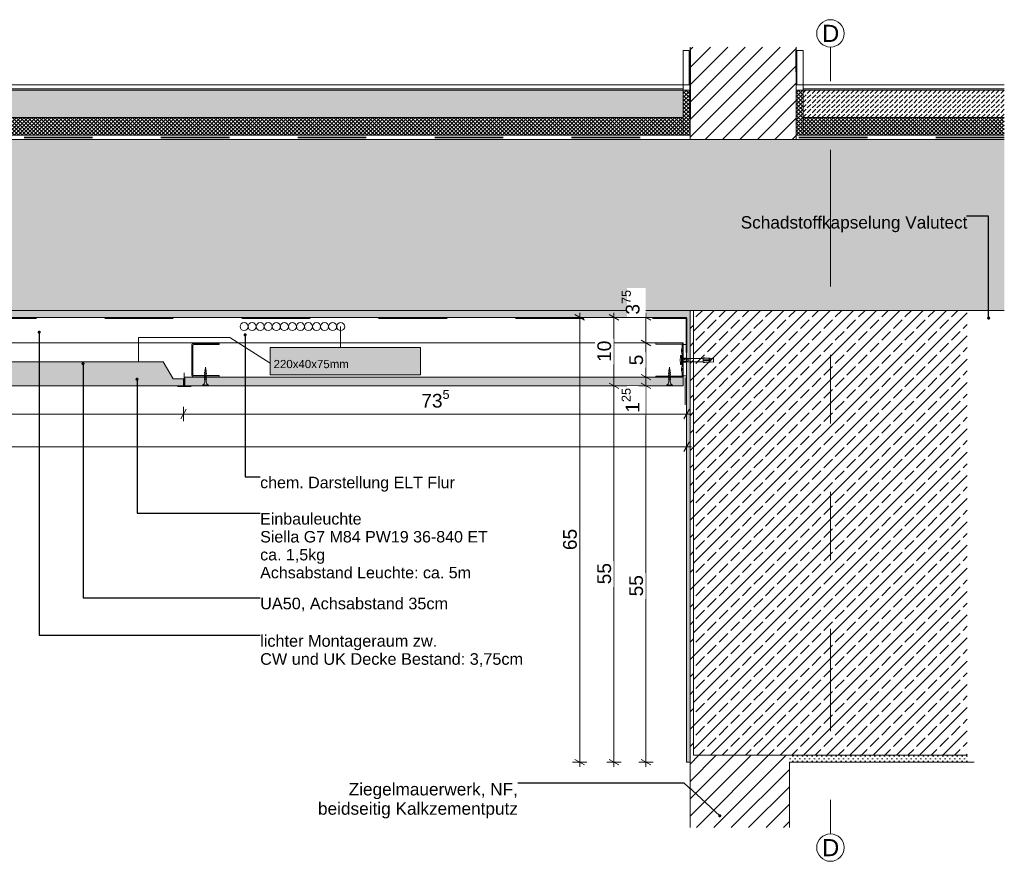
# Model space of a CAD drawing. Header units: metres. Extents: x -0.7 to 35.5, y 5.7 to 9.1.
# Tile 44 of 47: x 30.4 to 31.9, y 6 to 7.2. Entities that reach past the tile are written whole.
import ezdxf

# ---------------------------------------------------------------- set-up
doc = ezdxf.new("R2010")
doc.units = ezdxf.units.M
doc.header["$MEASUREMENT"] = 0
for name, pattern in [('Strichlinie doppelt', [0.109361, 0.052917, -0.021167, 0.014111, -0.021167]), ('Strichlinie eng', [0.023, 0.015, -0.008]), ('Wipeout_Contour', [1, 0, -1])]:
    doc.linetypes.add(name, pattern=pattern)
for name, color, linetype in [('152 - Bemaßung_ Beschriftung.Ausbau', 7, 'Continuous'), ('301 - Elemente.Linie', 7, 'Continuous'), ('451 - Universal.Achsen Raster', 7, 'Continuous'), ('603 - Struktur.Bodenplatte_ Decke Roh', 7, 'Continuous'), ('605 - Struktur.Wand Innen', 7, 'Continuous'), ('608 - Struktur.Träger', 7, 'Continuous'), ('650 - Abdeckung.Fußboden Aufbau', 7, 'Continuous'), ('653 - Abdeckung.TB Verkofferung', 7, 'Continuous'), ('804 - HKLSE.Elektrik', 7, 'Continuous'), ('Neubau_301 - Elemente.Linie', 7, 'Continuous'), ('Neubau_651 - Abdeckung.Decke abgehängt_ bekleidet', 7, 'Continuous'), ('Neubau_660 - Unterkonstruktion.Trockenbau', 7, 'Continuous')]:
    doc.layers.add(name, color=color, linetype=linetype)
doc.styles.add('ERSTELLTER_STIL_1', font='txt')
doc.dimstyles.new('ERSTELLTER_STIL__1', dxfattribs={"dimtxt": 0.02, "dimasz": 0.01064, "dimexe": 0.18, "dimexo": 0.0625, "dimgap": 0, "dimtad": 1, "dimtih": 1, "dimtoh": 1, "dimzin": 0, "dimdsep": 46, "dimtxsty": 'ERSTELLTER_STIL_1', "dimblk": 'ARROWHEAD_2', "dimblk1": 'ARROWHEAD_2', "dimblk2": 'ARROWHEAD_2', "dimcen": 0.09, "dimse1": 1, "dimse2": 1, "dimclrd": 7, "dimclre": 7, "dimclrt": 7, "dimazin": 0, "dimtfac": 1, "dimtdec": 4, "dimtmove": 0, "dimatfit": 3, "dimfxl": 1, "dimtolj": 1, "dimtzin": 0, "dimarcsym": 0})
doc.dimstyles.new('ERSTELLTER_STIL__2', dxfattribs={"dimtxt": 0.02, "dimasz": 0.01064, "dimexe": 0.18, "dimexo": 0.0625, "dimgap": 0, "dimtad": 1, "dimzin": 0, "dimdsep": 46, "dimtxsty": 'ERSTELLTER_STIL_1', "dimblk": 'ARROWHEAD_2', "dimblk1": 'ARROWHEAD_2', "dimblk2": 'ARROWHEAD_2', "dimcen": 0.09, "dimse1": 1, "dimse2": 1, "dimclrd": 7, "dimclre": 7, "dimclrt": 7, "dimazin": 0, "dimtfac": 1, "dimtdec": 4, "dimtmove": 0, "dimatfit": 3, "dimfxl": 1, "dimtolj": 1, "dimtzin": 0, "dimarcsym": 0})
doc.dimstyles.new('ERSTELLTER_STIL__3', dxfattribs={"dimtxt": 0.18, "dimasz": 0.00912, "dimexe": 0.18, "dimexo": 0.0625, "dimgap": 0, "dimtad": 0, "dimtih": 1, "dimtoh": 1, "dimdec": 4, "dimzin": 0, "dimdsep": 46, "dimcen": 0.09, "dimadec": 0, "dimazin": 0, "dimtfac": 1, "dimtdec": 4, "dimtmove": 0, "dimatfit": 3, "dimldrblk": 'ARROWHEAD_11', "dimfxl": 1, "dimtolj": 1, "dimtzin": 0, "dimarcsym": 0})
pattern_1 = [(45, (23.308637, 0.4), (-0.0028284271, 0.0028284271), []), (135, (23.308637, 0.4), (0.0028284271, 0.0028284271), [])]
pattern_2 = [(45, (23.308637, 0.4), (-0.016970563, 0.016970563), []), (45, (23.300152, 0.408485), (-0.016970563, 0.016970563), [0.018, -0.006])]
pattern_3 = [(45, (23.308637, 0.4), (-0.003535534, 0.003535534), [0, -0.005])]
pattern_4 = [(45, (23.308637, 0.4), (-0.012727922, 0.012727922), [])]
pattern_5 = [(45, (23.308637, 0.4), (-0.007071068, 0.007071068), [0.0075, -0.0025]), (45, (23.308637, 0.407071), (-0.007071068, 0.007071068), [0.0075, -0.0025])]

# ---------------------------------------------------------------- blocks, each defined once
blk = doc.blocks.new('*D256', base_point=(23.3086, 0.4))
at = {"layer": '152 - Bemaßung_ Beschriftung.Ausbau', "color": 7, "linetype": 'Continuous', "lineweight": 5}
for p, q in [((29.3186, 6.5554), (29.3186, 6.5764)), ((31.3986, 6.5554), (31.3986, 6.5764)), ((29.3118, 6.5659), (29.3186, 6.5659)), ((29.3227, 6.5729), (29.3146, 6.5589)), ((29.3186, 6.5659), (31.3986, 6.5659)), ((31.3946, 6.5589), (31.4027, 6.5729)), ((31.3986, 6.5659), (31.4055, 6.5659))]:
    blk.add_line(p, q, dxfattribs=at)
at = {"layer": '152 - Bemaßung_ Beschriftung.Ausbau', "color": 7, "lineweight": 5, "insert": (30.332, 6.5699), "char_height": 0.02, "attachment_point": 7, "style": 'ERSTELLTER_STIL_1'}
blk.add_mtext('\\A1;{\\pql;\\fArial|b0|i0|c0|p38;2,08}', dxfattribs=at)
blk = doc.blocks.new('ARROWHEAD_2')
at = {"color": 0, "linetype": 'Continuous', "lineweight": 0}
for p, q in [((0, 0), (-1, 0)), ((-0.38, -0.66), (0.38, 0.66))]:
    blk.add_line(p, q, dxfattribs=at)
blk = doc.blocks.new('*D257', base_point=(23.3086, 0.4))
at = {"layer": '152 - Bemaßung_ Beschriftung.Ausbau', "color": 7, "linetype": 'Continuous', "lineweight": 5}
for p, q in [((31.3496, 6.655), (31.3286, 6.655)), ((31.3321, 6.659), (31.3461, 6.651)), ((31.3391, 6.105), (31.3391, 6.655)), ((31.3496, 6.105), (31.3286, 6.105)), ((31.3321, 6.109), (31.3461, 6.101)), ((31.3391, 6.0982), (31.3391, 6.105))]:
    blk.add_line(p, q, dxfattribs=at)
at = {"color": 254, "linetype": 'Wipeout_Contour', "lineweight": 0, "ltscale": 128.094247}
blk.add_wipeout([(31.3389, 6.612), (31.3389, 6.6547), (31.3114, 6.6547), (31.3114, 6.612)], dxfattribs=at).dxf.layer = '152 - Bemaßung_ Beschriftung.Ausbau'
at = {"color": 254, "linetype": 'Wipeout_Contour', "lineweight": 0, "ltscale": 127.874183}
blk.add_wipeout([(31.3389, 6.3435), (31.3389, 6.3813), (31.3114, 6.3813), (31.3114, 6.3435)], dxfattribs=at).dxf.layer = '152 - Bemaßung_ Beschriftung.Ausbau'
at = {"layer": '152 - Bemaßung_ Beschriftung.Ausbau', "color": 7, "lineweight": 5, "char_height": 0.02, "attachment_point": 7, "rotation": 90, "style": 'ERSTELLTER_STIL_1'}
for s, insert in [('\\A1;{\\pql;\\fArial|b0|i0|c0|p38;1\\fArial|b0|i0|c0|p38;\\A1{\\H.66x;\\S25^  ;}}', (31.3353, 6.6157)), ('\\A1;{\\pql;\\fArial|b0|i0|c0|p38;55}', (31.3351, 6.3472))]:
    blk.add_mtext(s, dxfattribs=dict(at, insert=insert))
blk = doc.blocks.new('*D258', base_point=(23.3086, 0.4))
at = {"layer": '152 - Bemaßung_ Beschriftung.Ausbau', "color": 7, "linetype": 'Continuous', "lineweight": 5}
for p, q in [((31.3496, 6.6675), (31.3286, 6.6675)), ((31.3321, 6.6715), (31.3461, 6.6635)), ((31.3391, 6.655), (31.3391, 6.6675)), ((31.3496, 6.655), (31.3286, 6.655)), ((31.3321, 6.659), (31.3461, 6.651))]:
    blk.add_line(p, q, dxfattribs=at)
blk = doc.blocks.new('*D259', base_point=(23.3086, 0.4))
at = {"layer": '152 - Bemaßung_ Beschriftung.Ausbau', "color": 7, "linetype": 'Continuous', "lineweight": 5}
for p, q in [((31.3321, 6.7215), (31.3461, 6.7135)), ((31.3496, 6.7175), (31.3286, 6.7175)), ((31.3391, 6.6675), (31.3391, 6.7175)), ((31.3496, 6.6675), (31.3286, 6.6675)), ((31.3321, 6.6715), (31.3461, 6.6635))]:
    blk.add_line(p, q, dxfattribs=at)
at = {"color": 254, "linetype": 'Wipeout_Contour', "lineweight": 0, "ltscale": 128.143571}
blk.add_wipeout([(31.3389, 6.6812), (31.3389, 6.7038), (31.3114, 6.7038), (31.3114, 6.6812)], dxfattribs=at).dxf.layer = '152 - Bemaßung_ Beschriftung.Ausbau'
at = {"layer": '152 - Bemaßung_ Beschriftung.Ausbau', "color": 7, "lineweight": 5, "insert": (31.3351, 6.6849), "char_height": 0.02, "attachment_point": 7, "rotation": 90, "style": 'ERSTELLTER_STIL_1'}
blk.add_mtext('\\A1;{\\pql;\\fArial|b0|i0|c0|p38;5}', dxfattribs=at)
blk = doc.blocks.new('*D260', base_point=(23.3086, 0.4))
at = {"layer": '152 - Bemaßung_ Beschriftung.Ausbau', "color": 7, "linetype": 'Continuous', "lineweight": 5}
for p, q in [((31.3391, 6.755), (31.3391, 6.7618)), ((31.3496, 6.755), (31.3286, 6.755)), ((31.3461, 6.751), (31.3321, 6.759)), ((31.3391, 6.7175), (31.3391, 6.755)), ((31.3321, 6.7215), (31.3461, 6.7135)), ((31.3496, 6.7175), (31.3286, 6.7175))]:
    blk.add_line(p, q, dxfattribs=at)
at = {"color": 254, "linetype": 'Wipeout_Contour', "lineweight": 0, "ltscale": 128.2142}
blk.add_wipeout([(31.3389, 6.7553), (31.3389, 6.798), (31.3114, 6.798), (31.3114, 6.7553)], dxfattribs=at).dxf.layer = '152 - Bemaßung_ Beschriftung.Ausbau'
at = {"layer": '152 - Bemaßung_ Beschriftung.Ausbau', "color": 7, "lineweight": 5, "insert": (31.3355, 6.759), "char_height": 0.02, "attachment_point": 7, "rotation": 90, "style": 'ERSTELLTER_STIL_1'}
blk.add_mtext('\\A1;{\\pql;\\fArial|b0|i0|c0|p38;3\\fArial|b0|i0|c0|p38;\\A1{\\H.66x;\\S75^  ;}}', dxfattribs=at)
blk = doc.blocks.new('*D261', base_point=(23.3086, 0.4))
at = {"layer": '152 - Bemaßung_ Beschriftung.Ausbau', "color": 7, "linetype": 'Continuous', "lineweight": 5}
for p, q in [((31.3029, 6.655), (31.2819, 6.655)), ((31.2854, 6.659), (31.2994, 6.651)), ((31.2924, 6.105), (31.2924, 6.655)), ((31.3029, 6.105), (31.2819, 6.105)), ((31.2854, 6.109), (31.2994, 6.101)), ((31.2924, 6.0982), (31.2924, 6.105))]:
    blk.add_line(p, q, dxfattribs=at)
at = {"color": 254, "linetype": 'Wipeout_Contour', "lineweight": 0, "ltscale": 127.705101}
blk.add_wipeout([(31.2922, 6.3611), (31.2922, 6.3989), (31.2647, 6.3989), (31.2647, 6.3611)], dxfattribs=at).dxf.layer = '152 - Bemaßung_ Beschriftung.Ausbau'
at = {"layer": '152 - Bemaßung_ Beschriftung.Ausbau', "color": 7, "lineweight": 5, "insert": (31.2884, 6.3648), "char_height": 0.02, "attachment_point": 7, "rotation": 90, "style": 'ERSTELLTER_STIL_1'}
blk.add_mtext('\\A1;{\\pql;\\fArial|b0|i0|c0|p38;55}', dxfattribs=at)
blk = doc.blocks.new('*D262', base_point=(23.3086, 0.4))
at = {"layer": '152 - Bemaßung_ Beschriftung.Ausbau', "color": 7, "linetype": 'Continuous', "lineweight": 5}
for p, q in [((31.2924, 6.755), (31.2924, 6.7618)), ((31.3029, 6.755), (31.2819, 6.755)), ((31.2994, 6.751), (31.2854, 6.759)), ((31.2924, 6.655), (31.2924, 6.755)), ((31.3029, 6.655), (31.2819, 6.655)), ((31.2854, 6.659), (31.2994, 6.651))]:
    blk.add_line(p, q, dxfattribs=at)
at = {"color": 254, "linetype": 'Wipeout_Contour', "lineweight": 0, "ltscale": 127.971208}
blk.add_wipeout([(31.2922, 6.6861), (31.2922, 6.7239), (31.2647, 6.7239), (31.2647, 6.6861)], dxfattribs=at).dxf.layer = '152 - Bemaßung_ Beschriftung.Ausbau'
at = {"layer": '152 - Bemaßung_ Beschriftung.Ausbau', "color": 7, "lineweight": 5, "insert": (31.2884, 6.6898), "char_height": 0.02, "attachment_point": 7, "rotation": 90, "style": 'ERSTELLTER_STIL_1'}
blk.add_mtext('\\A1;{\\pql;\\fArial|b0|i0|c0|p38;10}', dxfattribs=at)
blk = doc.blocks.new('*D264', base_point=(23.3086, 0.4))
at = {"layer": '152 - Bemaßung_ Beschriftung.Ausbau', "color": 7, "linetype": 'Continuous', "lineweight": 5}
for p, q in [((30.0576, 6.6207), (30.0496, 6.6067)), ((30.0536, 6.6032), (30.0536, 6.6242)), ((30.6676, 6.6207), (30.6596, 6.6067)), ((30.6636, 6.6032), (30.6636, 6.6242)), ((30.0536, 6.6137), (30.6636, 6.6137))]:
    blk.add_line(p, q, dxfattribs=at)
at = {"layer": '152 - Bemaßung_ Beschriftung.Ausbau', "color": 7, "lineweight": 5, "insert": (30.3434, 6.6177), "char_height": 0.02, "attachment_point": 7, "style": 'ERSTELLTER_STIL_1'}
blk.add_mtext('\\A1;{\\pql;\\fArial|b0|i0|c0|p38;61}', dxfattribs=at)
blk = doc.blocks.new('*D265', base_point=(23.3086, 0.4))
at = {"layer": '152 - Bemaßung_ Beschriftung.Ausbau', "color": 7, "linetype": 'Continuous', "lineweight": 5}
for p, q in [((30.6676, 6.6207), (30.6596, 6.6067)), ((30.6636, 6.6032), (30.6636, 6.6242)), ((31.3946, 6.6067), (31.4027, 6.6207)), ((31.3986, 6.6032), (31.3986, 6.6242)), ((30.6636, 6.6137), (31.3986, 6.6137)), ((31.3986, 6.6137), (31.4055, 6.6137))]:
    blk.add_line(p, q, dxfattribs=at)
at = {"layer": '152 - Bemaßung_ Beschriftung.Ausbau', "color": 7, "lineweight": 5, "insert": (31.0109, 6.6173), "char_height": 0.02, "attachment_point": 7, "style": 'ERSTELLTER_STIL_1'}
blk.add_mtext('\\A1;{\\pql;\\fArial|b0|i0|c0|p38;73\\fArial|b0|i0|c0|p38;\\A1{\\H.66x;\\S5^  ;}}', dxfattribs=at)
blk = doc.blocks.new('*D266', base_point=(23.3086, 0.4))
at = {"layer": '152 - Bemaßung_ Beschriftung.Ausbau', "color": 7, "linetype": 'Continuous', "lineweight": 5}
for p, q in [((31.2423, 6.755), (31.2423, 6.7618)), ((31.2528, 6.755), (31.2318, 6.755)), ((31.2493, 6.751), (31.2353, 6.759)), ((31.2423, 6.105), (31.2423, 6.755)), ((31.2528, 6.105), (31.2318, 6.105)), ((31.2353, 6.109), (31.2493, 6.101)), ((31.2423, 6.0982), (31.2423, 6.105))]:
    blk.add_line(p, q, dxfattribs=at)
at = {"color": 254, "linetype": 'Wipeout_Contour', "lineweight": 0, "ltscale": 127.548906}
blk.add_wipeout([(31.242, 6.4111), (31.242, 6.4489), (31.2145, 6.4489), (31.2145, 6.4111)], dxfattribs=at).dxf.layer = '152 - Bemaßung_ Beschriftung.Ausbau'
at = {"layer": '152 - Bemaßung_ Beschriftung.Ausbau', "color": 7, "lineweight": 5, "insert": (31.2383, 6.4148), "char_height": 0.02, "attachment_point": 7, "rotation": 90, "style": 'ERSTELLTER_STIL_1'}
blk.add_mtext('\\A1;{\\pql;\\fArial|b0|i0|c0|p38;65}', dxfattribs=at)
blk = doc.blocks.new('ARROWHEAD_11')
at = {"color": 0, "linetype": 'Continuous', "lineweight": 0}
blk.add_line((0, 0), (-1, 0), dxfattribs=at)
at = {"color": 0, "linetype": 'Continuous', "lineweight": 0, "const_width": 0.25, "flags": 128}
blk.add_lwpolyline([(-0.125, 0, 1), (0.125, 0, 1)], format="xyb", close=True, dxfattribs=at)

msp = doc.modelspace()

# ---------------------------------------------------------------- hatches: boundary and pattern name
at = {"layer": '608 - Struktur.Träger', "linetype": 'Continuous', "lineweight": 5}
h = msp.add_hatch(dxfattribs=at)
h.set_pattern_fill('Gips_0004', style=0, pattern_type=2)
h.set_pattern_definition(pattern_3)
h.paths.add_polyline_path([(31.4036, 6.765), (31.3986, 6.765), (31.3986, 6.105), (31.4036, 6.105)])
h = msp.add_hatch(dxfattribs=at)
h.set_pattern_fill('Beton__Stahlbeton_0004', style=0, pattern_type=2)
h.set_pattern_definition(pattern_2)
h.paths.add_polyline_path([(31.8086, 6.765), (31.4086, 6.765), (31.4086, 6.115), (31.5486, 6.115), (31.8086, 6.115)])
h = msp.add_hatch(dxfattribs=at)
h.set_pattern_fill('Gips_0004', style=0, pattern_type=2)
h.set_pattern_definition(pattern_3)
h.paths.add_polyline_path([(31.5486, 6.115), (31.5486, 6.105), (31.8086, 6.105), (31.8086, 6.115)])
at = {"layer": '650 - Abdeckung.Fußboden Aufbau', "linetype": 'Continuous', "lineweight": 5}
h = msp.add_hatch(dxfattribs=at)
h.set_pattern_fill('Beton__unbewehrt_0004', color=1, style=0, pattern_type=2)
h.set_pattern_definition(pattern_5)
h.paths.add_polyline_path([(29.2536, 7.087), (29.2536, 7.047), (31.3936, 7.047), (31.3936, 7.087)])
h = msp.add_hatch(dxfattribs=at)
h.set_pattern_fill('Dämmung__hart_2_0004', color=1, style=0, pattern_type=2)
h.set_pattern_definition(pattern_1)
h.paths.add_polyline_path([(31.4036, 7.021), (31.3936, 7.021), (31.3936, 7.087), (31.4036, 7.087)])
h = msp.add_hatch(dxfattribs=at)
h.set_pattern_fill('Dämmung__hart_2_0004', color=1, style=0, pattern_type=2)
h.set_pattern_definition(pattern_1)
h.paths.add_polyline_path([(31.5586, 7.021), (31.5686, 7.021), (31.5686, 7.087), (31.5586, 7.087)])
h = msp.add_hatch(dxfattribs=at)
h.set_pattern_fill('Beton__unbewehrt_0004', color=1, style=0, pattern_type=2)
h.set_pattern_definition(pattern_5)
h.paths.add_polyline_path([(31.5686, 7.087), (31.5686, 7.047), (31.8627, 7.047), (31.8627, 7.087)])
h = msp.add_hatch(dxfattribs=at)
h.set_pattern_fill('Dämmung__hart_2_0004', color=1, style=0, pattern_type=2)
h.set_pattern_definition(pattern_1)
h.paths.add_polyline_path([(29.2536, 7.047), (29.2536, 7.021), (31.3936, 7.021), (31.3936, 7.047)])
h = msp.add_hatch(dxfattribs=at)
h.set_pattern_fill('Dämmung__hart_2_0004', color=1, style=0, pattern_type=2)
h.set_pattern_definition(pattern_1)
h.paths.add_polyline_path([(31.5686, 7.047), (31.5686, 7.021), (31.8627, 7.021), (31.8627, 7.047)])
at = {"layer": '804 - HKLSE.Elektrik', "linetype": 'Continuous', "lineweight": 0, "true_color": 0x053f22}
msp.add_hatch(color=118, dxfattribs=at).paths.add_polyline_path([(30.7899, 6.7109), (30.7899, 6.6709), (31.0099, 6.6709), (31.0099, 6.7109)])
at = {"layer": '804 - HKLSE.Elektrik', "linetype": 'Continuous', "lineweight": 0, "true_color": 0x202020}
msp.add_hatch(color=250, dxfattribs=at).paths.add_polyline_path([(30.6486, 6.665), (30.6336, 6.69), (30.0936, 6.69), (30.0686, 6.665), (30.0536, 6.665), (30.0536, 6.655), (30.6636, 6.655), (30.6636, 6.665)])
at = {"layer": 'Neubau_651 - Abdeckung.Decke abgehängt_ bekleidet', "linetype": 'Continuous', "lineweight": 5}
h = msp.add_hatch(dxfattribs=at)
h.set_pattern_fill('Gips_0004', style=0, pattern_type=2)
h.set_pattern_definition(pattern_3)
h.paths.add_polyline_path([(31.3936, 6.6675), (30.6656, 6.6675), (30.6656, 6.655), (31.3936, 6.655)])

# ---------------------------------------------------------------- linework, layer by layer
at = {"layer": '451 - Universal.Achsen Raster', "color": 160, "linetype": 'Strichlinie doppelt', "lineweight": 9, "true_color": 0x3232ff}
for p, q in [((31.6086, 6.9), (31.6086, 7.15)), ((31.6086, 6.9), (31.6086, 6.25)), ((31.6086, 6.25), (31.6086, 6))]:
    msp.add_line(p, q, dxfattribs=at)
at = {"layer": '451 - Universal.Achsen Raster', "color": 160, "linetype": 'Continuous', "lineweight": 9, "true_color": 0x3232ff}
for centre in [(31.6086, 7.17), (31.6086, 5.98)]:
    msp.add_circle(centre, 0.02, dxfattribs=at)
at = {"layer": '451 - Universal.Achsen Raster', "color": 160, "linetype": 'Strichlinie doppelt', "lineweight": 9, "true_color": 0x3232ff}
for p in [(31.6086, 6.9), (31.6086, 6.9), (31.6086, 6.25), (31.6086, 6.25)]:
    msp.add_point(p, dxfattribs=at)
at = {"layer": '603 - Struktur.Bodenplatte_ Decke Roh', "color": 1, "linetype": 'Continuous', "lineweight": 13}
for p, q in [((29.2436, 7.021), (31.3936, 7.021)), ((29.2436, 7.015), (31.3936, 7.015))]:
    msp.add_line(p, q, dxfattribs=at)
at = {"layer": '605 - Struktur.Wand Innen', "color": 1, "linetype": 'Continuous', "lineweight": 13, "flags": 128}
for points in [[(31.3936, 7.095), (31.3936, 7.047)], [(31.5686, 7.095), (31.5686, 7.047)]]:
    msp.add_lwpolyline(points, dxfattribs=at)
at = {"layer": '650 - Abdeckung.Fußboden Aufbau', "color": 1, "linetype": 'Continuous', "lineweight": 13}
for p, q in [((31.3936, 7.095), (29.2536, 7.095)), ((31.8627, 7.095), (31.5686, 7.095)), ((31.3936, 7.089), (29.2536, 7.089)), ((31.3936, 7.087), (29.2536, 7.087)), ((31.8627, 7.089), (31.5686, 7.089)), ((31.8627, 7.087), (31.5686, 7.087)), ((31.3936, 7.047), (29.2536, 7.047)), ((31.8627, 7.047), (31.5686, 7.047))]:
    msp.add_line(p, q, dxfattribs=at)
at = {"layer": '650 - Abdeckung.Fußboden Aufbau', "color": 1, "linetype": 'Continuous', "lineweight": 9, "flags": 128}
for points in [[(31.4036, 7.021), (31.3936, 7.021), (31.3936, 7.087), (31.4036, 7.087)], [(31.5586, 7.021), (31.5686, 7.021), (31.5686, 7.087), (31.5586, 7.087)]]:
    msp.add_lwpolyline(points, close=True, dxfattribs=at)
at = {"layer": '653 - Abdeckung.TB Verkofferung', "color": 1, "linetype": 'Continuous', "lineweight": 13}
msp.add_line((31.3963, 6.6273), (31.3963, 6.6673), dxfattribs=at)
at = {"layer": '804 - HKLSE.Elektrik', "color": 92, "linetype": 'Continuous', "lineweight": 18, "true_color": 0x00be00, "flags": 128}
for points in [[(30.8931, 6.7109), (30.8931, 6.7415)], [(30.5979, 6.69), (30.5979, 6.7255), (30.7311, 6.7255), (30.7899, 6.6879)]]:
    msp.add_lwpolyline(points, dxfattribs=at)
msp.add_lwpolyline([(30.7899, 6.7109), (31.0099, 6.7109), (31.0099, 6.6709), (30.7899, 6.6709)], close=True, dxfattribs=at)
at = {"layer": '804 - HKLSE.Elektrik', "color": 92, "linetype": 'Continuous', "lineweight": 13, "true_color": 0x00be00}
for centre in [(30.7521, 6.7415), (30.7638, 6.7415), (30.7756, 6.7415), (30.7873, 6.7415), (30.7991, 6.7415), (30.8108, 6.7415), (30.8226, 6.7415), (30.8344, 6.7415), (30.8461, 6.7415), (30.8579, 6.7415), (30.8696, 6.7415), (30.8814, 6.7415), (30.8931, 6.7415)]:
    msp.add_circle(centre, 0.00588, dxfattribs=at)
at = {"layer": 'Neubau_301 - Elemente.Linie', "color": 1, "linetype": 'Continuous', "lineweight": 13, "flags": 128}
msp.add_lwpolyline([(30.0936, 6.69), (30.6336, 6.69), (30.6486, 6.665), (30.6636, 6.665), (30.6636, 6.655), (30.0536, 6.655), (30.0536, 6.665), (30.0686, 6.665)], close=True, dxfattribs=at)
at = {"layer": 'Neubau_301 - Elemente.Linie', "color": 1, "linetype": 'Continuous', "lineweight": 18, "flags": 128}
msp.add_lwpolyline([(30.6646, 6.674), (30.6646, 6.654), (30.6746, 6.654), (30.6546, 6.654)], dxfattribs=at)
at = {"layer": 'Neubau_651 - Abdeckung.Decke abgehängt_ bekleidet', "color": 1, "linetype": 'Continuous', "lineweight": 5}
for p, q in [((31.3936, 6.7175), (29.3236, 6.7175)), ((31.3936, 6.7175), (31.3936, 6.655)), ((31.3936, 6.6675), (30.6656, 6.6675)), ((30.6656, 6.655), (30.6656, 6.6675)), ((31.3936, 6.655), (30.6656, 6.655))]:
    msp.add_line(p, q, dxfattribs=at)
at = {"layer": 'Neubau_660 - Unterkonstruktion.Trockenbau', "color": 1, "linetype": 'Continuous', "lineweight": 5}
for p, q in [((30.6972, 6.6752), (30.6938, 6.6744)), ((30.6969, 6.6774), (30.6943, 6.6769)), ((30.6965, 6.6796), (30.6948, 6.6794)), ((30.6976, 6.6728), (30.6936, 6.6718)), ((30.6976, 6.6702), (30.6936, 6.6692)), ((30.6976, 6.6676), (30.6936, 6.6666)), ((30.6976, 6.665), (30.6936, 6.664)), ((30.6998, 6.656), (30.6913, 6.656))]:
    msp.add_line(p, q, dxfattribs=at)
at = {"layer": 'Neubau_660 - Unterkonstruktion.Trockenbau', "color": 1, "linetype": 'Continuous', "lineweight": 5, "flags": 128}
for points in [[(30.7156, 6.6681), (30.6783, 6.6681, -0.414214), (30.6756, 6.6708), (30.6756, 6.7141, -0.414214), (30.6783, 6.7169), (30.7156, 6.7169), (30.7156, 6.7151), (30.6783, 6.7151, 0.414214), (30.6773, 6.7141), (30.6773, 6.6708, 0.414214), (30.6783, 6.6698), (30.7156, 6.6698)], [(30.6945, 6.6731), (30.6945, 6.6605, -0.304192), (30.6913, 6.656), (30.6913, 6.655), (30.6998, 6.655), (30.6998, 6.656, -0.304191), (30.6967, 6.6605), (30.6967, 6.6731), (30.6956, 6.6822)]]:
    msp.add_lwpolyline(points, format="xyb", close=True, dxfattribs=at)

# ---------------------------------------------------------------- texts
at = {"layer": '152 - Bemaßung_ Beschriftung.Ausbau', "color": 7, "linetype": 'Continuous', "lineweight": 9, "style": 'ERSTELLTER_STIL_1'}
for s, insert, char_height, attachment_point in [('\\A1;{\\pql;\\fArial|b0|i0|c0|p38;Schadstoffkapselung\\fArial|b0|i0|c0|p38; \\fArial|b0|i0|c0|p38;Valutect}', (31.4775, 6.9028), 0.018, 1), ('\\A1;{\\pql;\\fArial|b0|i0|c0|p38;220x40\\fArial|b0|i0|c0|p38;x75mm}', (30.7951, 6.6806), 0.012, 7), ('\\A1;{\\pql;\\fArial|b0|i0|c0|p38;chem. Darstellung ELT Flur}', (30.7755, 6.522), 0.016736, 1), ('\\A1;{\\pql;\\fArial|b0|i0|c0|p38;UA\\fArial|b0|i0|c0|p38;50, \\fArial|b0|i0|c0|p38;Achsabstand 35cm}', (30.7755, 6.3453), 0.017, 1)]:
    msp.add_mtext(s, dxfattribs=dict(at, insert=insert, char_height=char_height, attachment_point=attachment_point))
for s, insert, char_height, attachment_point, line_spacing_factor in [('\\A1;{\\pql;\\fArial|b0|i0|c0|p38;Einbauleuchte\\P\\pql;\\fArial|b0|i0|c0|p38;Siella G7 M84 PW19 36-840 ET\\P\\pql;\\fArial|b0|i0|c0|p38;ca. 1,5kg\\P\\pql;\\fArial|b0|i0|c0|p38;Achsabstand Leuchte: ca. 5m}', (30.7755, 6.4689), 0.016736, 1, 0.938812), ('\\A1;{\\pql;\\fArial|b0|i0|c0|p38;lichter Montageraum zw.\\P\\pql;\\fArial|b0|i0|c0|p38;CW und UK Decke Bestand: 3,75cm}', (30.7755, 6.2906), 0.017, 1, 0.931709), ('\\A1;{\\pqr;\\fArial|b0|i0|c0|p38;Ziegelmauerwerk, NF,\\P\\pqr;\\fArial|b0|i0|c0|p38;beidseitig Kalkzementputz}', (31.1521, 6.0743), 0.018, 3, 0.940037)]:
    msp.add_mtext(s, dxfattribs=dict(at, insert=insert, char_height=char_height, attachment_point=attachment_point, line_spacing_factor=line_spacing_factor))
at = {"layer": '451 - Universal.Achsen Raster', "color": 160, "lineweight": 9, "true_color": 0x3232ff, "char_height": 0.025, "attachment_point": 1, "style": 'ERSTELLTER_STIL_1'}
for insert in [(31.5963, 7.1825), (31.5963, 5.9925)]:
    msp.add_mtext('\\A1;{\\pql;\\pt0;\\fArial|b0|i0|c0|p38;D}', dxfattribs=dict(at, insert=insert))

# ---------------------------------------------------------------- dimensions: what is measured, and where the dimension line sits
at = {"layer": '152 - Bemaßung_ Beschriftung.Ausbau', "color": 7, "linetype": 'Continuous', "lineweight": 5}
dim = msp.add_linear_dim(base=(30.6636, 6.6137), p1=(30.0536, 6.665), p2=(30.6636, 6.665), dimstyle='ERSTELLTER_STIL__1', dxfattribs=at)
dim.commit()
dim.dimension.update_dxf_attribs({"geometry": '*D264', "text_midpoint": (30.3587, 6.6277), "dimtype": 160})

# ---------------------------------------------------------------- leaders
at = {"layer": '152 - Bemaßung_ Beschriftung.Ausbau', "color": 7, "linetype": 'Continuous', "lineweight": 9, "annotation_type": 0, "has_hookline": 1, "hookline_direction": 0}
for points, text_width in [([(30.4527, 6.7332), (30.4527, 6.2906), (30.7755, 6.2906)], 0.3811), ([(30.7535, 6.7295), (30.7535, 6.522), (30.7755, 6.522)], 0.2837), ([(30.5167, 6.6874), (30.5167, 6.3453), (30.7755, 6.3453)], 0.271), ([(30.5956, 6.6645), (30.5956, 6.4689), (30.7755, 6.4689)], 0.3308)]:
    msp.add_leader(points, dimstyle='ERSTELLTER_STIL__3', dxfattribs=dict(at, text_width=text_width))

# ---------------------------------------------------------------- next in the draw order: wipeouts: each hides what was drawn before it
at = {"color": 254, "linetype": 'Wipeout_Contour', "lineweight": 0, "ltscale": 193.268274}
msp.add_wipeout([(31.4086, 6.765), (31.4036, 6.765), (31.4036, 6.0095), (31.5486, 6.0095), (31.5486, 6.115), (31.4086, 6.115)], dxfattribs=at).dxf.layer = '605 - Struktur.Wand Innen'

# ---------------------------------------------------------------- next in the draw order: hatches: boundary and pattern name
at = {"layer": '603 - Struktur.Bodenplatte_ Decke Roh', "linetype": 'Continuous', "lineweight": 5}
h = msp.add_hatch(dxfattribs=at)
h.set_pattern_fill('Beton__Stahlbeton_0004', style=0, pattern_type=2)
h.set_pattern_definition(pattern_2)
h.paths.add_polyline_path([(29.0494, 6.765), (29.0986, 6.765), (29.3186, 6.765), (31.3986, 6.765), (31.8186, 6.765), (31.8627, 6.765), (31.8627, 7.015), (29.0494, 7.015)])
h = msp.add_hatch(dxfattribs=at)
h.set_pattern_fill('Gips_0004', style=0, pattern_type=2)
h.set_pattern_definition(pattern_3)
h.paths.add_polyline_path([(29.3186, 6.765), (29.3186, 6.755), (31.3986, 6.755), (31.3986, 6.765)])
at = {"layer": '605 - Struktur.Wand Innen', "linetype": 'Continuous', "lineweight": 5}
h = msp.add_hatch(dxfattribs=at)
h.set_pattern_fill('MW_Ziegel_0004', style=0, pattern_type=2)
h.set_pattern_definition(pattern_4)
h.paths.add_polyline_path([(31.4086, 6.765), (31.4036, 6.765), (31.4036, 6.0095), (31.5486, 6.0095), (31.5486, 6.115), (31.4086, 6.115)])

# ---------------------------------------------------------------- next in the draw order: linework, layer by layer
at = {"layer": '301 - Elemente.Linie', "color": 92, "linetype": 'Strichlinie eng', "lineweight": 35, "true_color": 0x00be00, "flags": 128}
msp.add_lwpolyline([(31.3986, 6.7036), (31.3986, 6.7536), (29.3186, 6.7536), (29.3186, 6.7036)], dxfattribs=at)
at = {"layer": '603 - Struktur.Bodenplatte_ Decke Roh', "color": 7, "linetype": 'Continuous', "lineweight": 5}
msp.add_line((31.3986, 6.755), (29.3186, 6.755), dxfattribs=at)
at = {"layer": '603 - Struktur.Bodenplatte_ Decke Roh', "color": 7, "linetype": 'Continuous', "lineweight": 13, "flags": 128}
for points in [[(31.4036, 6.765), (31.3986, 6.765), (29.3186, 6.765), (29.3086, 6.765), (29.1086, 6.765), (29.0986, 6.765), (29.0494, 6.765)], [(31.8627, 6.765), (31.8186, 6.765), (31.8086, 6.765), (31.4086, 6.765)]]:
    msp.add_lwpolyline(points, dxfattribs=at)
at = {"layer": '605 - Struktur.Wand Innen', "color": 7, "linetype": 'Continuous', "lineweight": 18}
for p, q in [((31.4036, 6.765), (31.4036, 6.105)), ((31.4086, 6.765), (31.4036, 6.765)), ((31.4086, 6.765), (31.4086, 6.115)), ((31.5486, 6.115), (31.4086, 6.115)), ((31.4036, 6.105), (31.4036, 6.0095)), ((31.5486, 6.105), (31.5486, 6.0095))]:
    msp.add_line(p, q, dxfattribs=at)
at = {"layer": '608 - Struktur.Träger', "color": 7, "linetype": 'Continuous', "lineweight": 5}
for p, q in [((31.3986, 6.755), (31.3986, 6.6945)), ((31.3986, 6.655), (31.3986, 6.105)), ((31.4036, 6.105), (31.3986, 6.105)), ((31.5486, 6.105), (31.8186, 6.105))]:
    msp.add_line(p, q, dxfattribs=at)
at = {"layer": '608 - Struktur.Träger', "color": 7, "linetype": 'Continuous', "lineweight": 13}
msp.add_line((31.8086, 6.115), (31.5486, 6.115), dxfattribs=at)
at = {"layer": '608 - Struktur.Träger', "color": 7, "linetype": 'Continuous', "lineweight": 5, "flags": 128}
msp.add_lwpolyline([(31.3986, 6.6945), (31.3986, 6.6675), (31.3986, 6.655)], dxfattribs=at)

# ---------------------------------------------------------------- next in the draw order: dimensions: what is measured, and where the dimension line sits
at = {"layer": '152 - Bemaßung_ Beschriftung.Ausbau', "color": 7, "linetype": 'Continuous', "lineweight": 5}
dim = msp.add_linear_dim(base=(31.3986, 6.5659), p1=(29.3186, 6.6309), p2=(31.3986, 6.6309), dimstyle='ERSTELLTER_STIL__1', dxfattribs=at)
dim.commit()
dim.dimension.update_dxf_attribs({"geometry": '*D256', "text_midpoint": (30.358, 6.5799), "dimtype": 160})

# ---------------------------------------------------------------- next in the draw order: leaders
at = {"layer": '152 - Bemaßung_ Beschriftung.Ausbau', "color": 7, "linetype": 'Continuous', "lineweight": 9, "annotation_type": 0, "has_hookline": 1, "hookline_direction": 1, "text_width": 0.2897}
msp.add_leader([(31.447, 6.0266), (31.3952, 6.0743), (31.1521, 6.0743)], dimstyle='ERSTELLTER_STIL__3', dxfattribs=at)

# ---------------------------------------------------------------- next in the draw order: dimensions: what is measured, and where the dimension line sits
at = {"layer": '152 - Bemaßung_ Beschriftung.Ausbau', "color": 7, "linetype": 'Continuous', "lineweight": 5}
dim = msp.add_linear_dim(base=(31.3391, 6.655), p1=(31.5486, 6.105), p2=(31.3936, 6.655), angle=90, dimstyle='ERSTELLTER_STIL__2', dxfattribs=at)
dim.commit()
dim.dimension.update_dxf_attribs({"geometry": '*D257', "text_midpoint": (31.3251, 6.3625), "dimtype": 160, "text_rotation": 90})

# ---------------------------------------------------------------- next in the draw order: wipeouts: each hides what was drawn before it
at = {"color": 254, "linetype": 'Wipeout_Contour', "lineweight": 0, "ltscale": 129.085859}
msp.add_wipeout([(31.4036, 7.15), (31.4036, 7.015), (31.5586, 7.015), (31.5586, 7.15)], dxfattribs=at).dxf.layer = '605 - Struktur.Wand Innen'

# ---------------------------------------------------------------- next in the draw order: hatches: boundary and pattern name
at = {"layer": '605 - Struktur.Wand Innen', "linetype": 'Continuous', "lineweight": 5}
h = msp.add_hatch(dxfattribs=at)
h.set_pattern_fill('MW_Ziegel_0004', style=0, pattern_type=2)
h.set_pattern_definition(pattern_4)
h.paths.add_polyline_path([(31.4036, 7.15), (31.4036, 7.015), (31.5586, 7.015), (31.5586, 7.15)])

# ---------------------------------------------------------------- next in the draw order: linework, layer by layer
at = {"layer": '301 - Elemente.Linie', "color": 92, "linetype": 'Strichlinie eng', "lineweight": 35, "true_color": 0x00be00, "flags": 128}
for points in [[(31.4036, 7.145), (31.4036, 7.018), (29.2436, 7.018), (29.2436, 7.145)], [(31.8627, 7.018), (31.5586, 7.018), (31.5586, 7.145)]]:
    msp.add_lwpolyline(points, dxfattribs=at)
at = {"layer": '301 - Elemente.Linie', "color": 1, "linetype": 'Continuous', "lineweight": 13, "flags": 128}
for points in [[(31.4025, 7.095), (31.3936, 7.095), (31.3936, 7.145), (31.4025, 7.145)], [(31.5598, 7.095), (31.5686, 7.095), (31.5686, 7.145), (31.5598, 7.145)]]:
    msp.add_lwpolyline(points, close=True, dxfattribs=at)
at = {"layer": '603 - Struktur.Bodenplatte_ Decke Roh', "color": 1, "linetype": 'Continuous', "lineweight": 13}
for p, q in [((31.5586, 7.021), (31.8627, 7.021)), ((31.5586, 7.015), (31.8627, 7.015))]:
    msp.add_line(p, q, dxfattribs=at)
at = {"layer": '603 - Struktur.Bodenplatte_ Decke Roh', "color": 7, "linetype": 'Continuous', "lineweight": 13}
for p, q in [((31.4036, 7.015), (29.2436, 7.015)), ((31.8627, 7.015), (31.5586, 7.015))]:
    msp.add_line(p, q, dxfattribs=at)
at = {"layer": '605 - Struktur.Wand Innen', "color": 7, "linetype": 'Continuous', "lineweight": 18}
for p, q in [((31.4036, 7.15), (31.4036, 7.015)), ((31.5586, 7.15), (31.5586, 7.015)), ((31.5586, 7.015), (31.4036, 7.015))]:
    msp.add_line(p, q, dxfattribs=at)

# ---------------------------------------------------------------- next in the draw order: dimensions: what is measured, and where the dimension line sits
at = {"layer": '152 - Bemaßung_ Beschriftung.Ausbau', "color": 7, "linetype": 'Continuous', "lineweight": 5}
dim = msp.add_linear_dim(base=(31.3391, 6.6675), p1=(31.3936, 6.655), p2=(31.3936, 6.6675), angle=90, dimstyle='ERSTELLTER_STIL__2', dxfattribs=at)
dim.commit()
dim.dimension.update_dxf_attribs({"geometry": '*D258', "text_midpoint": (31.3251, 6.658), "dimtype": 160, "text_rotation": 90})

# ---------------------------------------------------------------- next in the draw order: dimensions: what is measured, and where the dimension line sits
dim = msp.add_linear_dim(base=(31.3391, 6.7175), p1=(31.3936, 6.6675), p2=(31.3936, 6.7175), angle=90, dimstyle='ERSTELLTER_STIL__2', dxfattribs=at)
dim.commit()
dim.dimension.update_dxf_attribs({"geometry": '*D259', "text_midpoint": (31.3251, 6.6925), "dimtype": 160, "text_rotation": 90})

# ---------------------------------------------------------------- next in the draw order: dimensions: what is measured, and where the dimension line sits
for base, p1, p2, picture, middle in [((31.3391, 6.755), (31.3936, 6.7175), (31.3986, 6.755), '*D260', (31.3251, 6.8013)), ((31.2924, 6.655), (31.5486, 6.105), (31.3936, 6.655), '*D261', (31.2784, 6.3801))]:
    dim = msp.add_linear_dim(base=base, p1=p1, p2=p2, angle=90, dimstyle='ERSTELLTER_STIL__2', dxfattribs=at)
    dim.commit()
    dim.dimension.update_dxf_attribs({"geometry": picture, "text_midpoint": middle, "dimtype": 160, "text_rotation": 90})

# ---------------------------------------------------------------- next in the draw order: dimensions: what is measured, and where the dimension line sits
dim = msp.add_linear_dim(base=(31.2924, 6.755), p1=(31.3936, 6.655), p2=(31.3986, 6.755), angle=90, dimstyle='ERSTELLTER_STIL__2', dxfattribs=at)
dim.commit()
dim.dimension.update_dxf_attribs({"geometry": '*D262', "text_midpoint": (31.2784, 6.7051), "dimtype": 160, "text_rotation": 90})

# ---------------------------------------------------------------- next in the draw order: dimensions: what is measured, and where the dimension line sits
dim = msp.add_linear_dim(base=(31.39862, 6.61369), p1=(30.6636, 6.665), p2=(31.39862, 6.755), dimstyle='ERSTELLTER_STIL__1', dxfattribs=at)
dim.commit()
dim.dimension.update_dxf_attribs({"geometry": '*D265', "text_midpoint": (31.05318, 6.62769), "dimtype": 160})

# ---------------------------------------------------------------- next in the draw order: dimensions: what is measured, and where the dimension line sits
dim = msp.add_linear_dim(base=(31.2423, 6.755), p1=(31.5486, 6.105), p2=(31.3986, 6.755), angle=90, dimstyle='ERSTELLTER_STIL__2', dxfattribs=at)
dim.commit()
dim.dimension.update_dxf_attribs({"geometry": '*D266', "text_midpoint": (31.2283, 6.4301), "dimtype": 160, "text_rotation": 90})

# ---------------------------------------------------------------- next in the draw order: linework, layer by layer
at = {"layer": '301 - Elemente.Linie', "color": 1, "linetype": 'Continuous', "lineweight": 5}
for p, q in [((31.3988, 6.694), (31.3913, 6.694)), ((31.3913, 6.691), (31.3988, 6.691)), ((31.3959, 6.6932), (31.3949, 6.6932)), ((31.3959, 6.6902), (31.3949, 6.6902)), ((31.4227, 6.692), (31.4227, 6.693)), ((31.4317, 6.693), (31.4317, 6.6955)), ((31.4317, 6.6895), (31.4317, 6.692))]:
    msp.add_line(p, q, dxfattribs=at)
msp.add_lwpolyline([(31.3896, 6.6865), (31.3894, 6.6894, -0.038322), (31.3894, 6.6956), (31.3896, 6.6985, -0.39195), (31.3901, 6.699), (31.3908, 6.699, -0.414214), (31.3913, 6.6985), (31.3913, 6.6865, -0.414214), (31.3908, 6.686), (31.3901, 6.686, -0.39195)], format="xyb", close=True, dxfattribs=at)
at = {"layer": '301 - Elemente.Linie', "color": 1, "linetype": 'Continuous', "lineweight": 5, "flags": 128}
for points in [[(31.3913, 6.6955), (31.3988, 6.6955), (31.4019, 6.695), (31.4227, 6.695)], [(31.3913, 6.6895), (31.3988, 6.6895), (31.4019, 6.69), (31.4227, 6.69)]]:
    msp.add_lwpolyline(points, dxfattribs=at)
msp.add_lwpolyline([(31.4019, 6.69), (31.3988, 6.691), (31.4017, 6.6923, 0.659396), (31.4017, 6.6927), (31.3988, 6.694), (31.4019, 6.695)], format="xyb", dxfattribs=at)
at = {"layer": '301 - Elemente.Linie', "color": 1, "linetype": 'Continuous', "lineweight": 5}
for points in [[(31.4227, 6.693), (31.4227, 6.6955), (31.4327, 6.6955), (31.4327, 6.693)], [(31.4327, 6.6895), (31.4327, 6.692), (31.4227, 6.692), (31.4227, 6.6895)]]:
    msp.add_lwpolyline(points, close=True, dxfattribs=at)
for points in [[(31.4237, 6.6955), (31.4239, 6.6965), (31.4267, 6.6955)], [(31.4237, 6.6895), (31.4239, 6.6885), (31.4267, 6.6895)], [(31.4327, 6.69), (31.4377, 6.6895), (31.4377, 6.6955), (31.4327, 6.695)]]:
    msp.add_lwpolyline(points, dxfattribs=at)
at = {"layer": 'Neubau_660 - Unterkonstruktion.Trockenbau', "color": 1, "linetype": 'Continuous', "lineweight": 5}
for p, q in [((31.372, 6.6752), (31.3754, 6.6744)), ((31.3723, 6.6774), (31.3749, 6.6769)), ((31.3727, 6.6796), (31.3745, 6.6794)), ((31.3716, 6.6728), (31.3756, 6.6718)), ((31.3716, 6.6702), (31.3756, 6.6692)), ((31.3716, 6.6676), (31.3756, 6.6666)), ((31.3716, 6.665), (31.3756, 6.664)), ((31.3694, 6.656), (31.3779, 6.656))]:
    msp.add_line(p, q, dxfattribs=at)
at = {"layer": 'Neubau_660 - Unterkonstruktion.Trockenbau', "color": 1, "linetype": 'Continuous', "lineweight": 5, "flags": 128}
for points in [[(31.3536, 6.6675), (31.3916, 6.6675, 0.414214), (31.3936, 6.6695), (31.3936, 6.675, 0.156603), (31.393, 6.6771, -0.156603), (31.3926, 6.6781), (31.3926, 6.6799, -0.156603), (31.393, 6.6809, 0.156603), (31.3936, 6.683), (31.3936, 6.702, 0.156603), (31.393, 6.7041, -0.156603), (31.3926, 6.7051), (31.3926, 6.7069, -0.156603), (31.393, 6.7079, 0.156603), (31.3936, 6.71), (31.3936, 6.7155, 0.414214), (31.3916, 6.7175), (31.3536, 6.7175), (31.3536, 6.7157), (31.3916, 6.7157, -0.414214), (31.3919, 6.7155), (31.3919, 6.71, -0.156603), (31.3915, 6.709, 0.156603), (31.3909, 6.7069), (31.3909, 6.7051, 0.156603), (31.3915, 6.703, -0.156603), (31.3919, 6.702), (31.3919, 6.683, -0.156603), (31.3915, 6.682, 0.156603), (31.3909, 6.6799), (31.3909, 6.6781, 0.156603), (31.3915, 6.676, -0.156603), (31.3919, 6.675), (31.3919, 6.6695, -0.414214), (31.3916, 6.6692), (31.3536, 6.6692)], [(31.3747, 6.6731), (31.3747, 6.6605, 0.304192), (31.3779, 6.656), (31.3779, 6.655), (31.3694, 6.655), (31.3694, 6.656, 0.304191), (31.3725, 6.6605), (31.3725, 6.6731), (31.3736, 6.6822)]]:
    msp.add_lwpolyline(points, format="xyb", close=True, dxfattribs=at)
msp.add_lwpolyline([(31.3936, 6.7155), (31.3986, 6.7155), (31.3986, 6.6695), (31.3936, 6.6695)], close=True, dxfattribs=at)

# ---------------------------------------------------------------- next in the draw order: leaders
at = {"layer": '152 - Bemaßung_ Beschriftung.Ausbau', "color": 7, "linetype": 'Continuous', "lineweight": 9, "annotation_type": 0, "has_hookline": 1, "hookline_direction": 1, "text_width": 0.3297}
msp.add_leader([(31.8398, 6.7539), (31.8398, 6.9028), (31.8072, 6.9028)], dimstyle='ERSTELLTER_STIL__3', dxfattribs=at)

doc.saveas('drawing.dxf')
